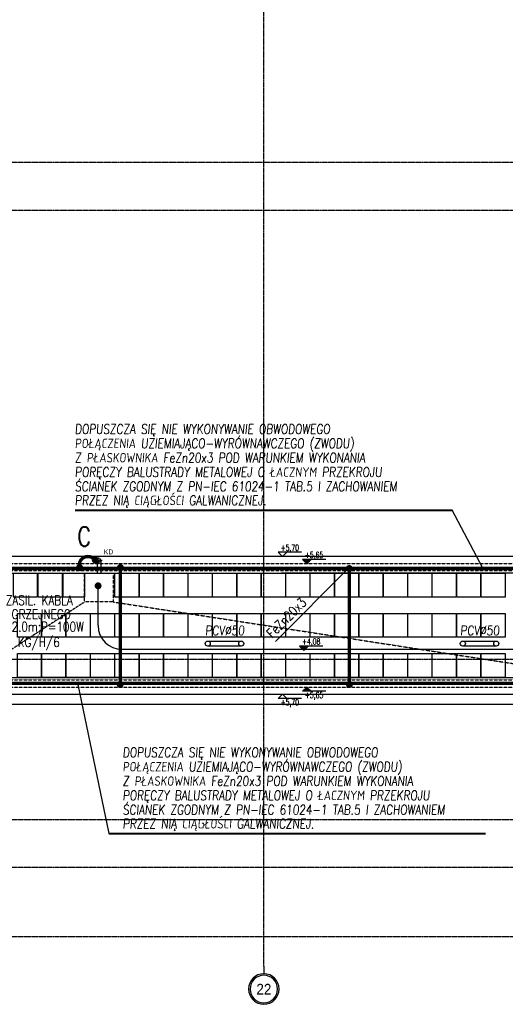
# Model space of a CAD drawing. Extents: x 3880 to 129921, y -116796 to -57711.
# Tile 71 of 110: x 56617 to 57633, y -96655 to -94595. Entities that reach past the tile are written whole.
import ezdxf
from ezdxf.enums import TextEntityAlignment as Align

# ---------------------------------------------------------------- set-up
doc = ezdxf.new("R2010")
doc.units = 0
doc.header["$LTSCALE"] = 2
for name, pattern in [('CENTER', [2, 1.25, -0.25, 0.25, -0.25]), ('DASHDOT2', [12.7, 6.35, -3.175, 0, -3.175]), ('DASHED', [0.75, 0.5, -0.25]), ('DIVIDE2', [0.625, 0.25, -0.125, 0, -0.125, 0, -0.125])]:
    doc.linetypes.add(name, pattern=pattern)
doc.layers.get('0').update_dxf_attribs({"color": 101, "linetype": 'CONTINUOUS'})
for name, color, linetype in [('E35', 6, 'CONTINUOUS'), ('E50', 3, 'CONTINUOUS'), ('Ins-wod', 152, 'CONTINUOUS'), ('Opis-rzedne', 52, 'CONTINUOUS'), ('Os-osie glowne', 1, 'CENTER'), ('Os-osie-opis', 2, 'CONTINUOUS'), ('Pzt-chodniki-hatch', 252, 'CONTINUOUS'), ('W-idok', 9, 'CONTINUOUS'), ('W-izol-w', 144, 'CONTINUOUS'), ('W-widok-spadki', 61, 'CONTINUOUS')]:
    doc.layers.add(name, color=color, linetype=linetype)
doc.styles.add('dwg_opis duży', font='ARIAL.TTF', dxfattribs={"width": 0.9})
doc.styles.add('dwg_opis podstawowy', font='romans.shx', dxfattribs={"width": 0.9})
doc.styles.add('ROMANS', font='romans', dxfattribs={"width": 0.85})
doc.styles.add('TYTUL2', font='ARIAL.TTF')

# ---------------------------------------------------------------- blocks, each defined once
blk = doc.blocks.new('A$C3F3A465D')
at = {"layer": 'E35'}
for points in [[(0, -69.9), (0, 0)], [(10.5, 0), (10.5, -69.9)]]:
    blk.add_lwpolyline(points, dxfattribs=at)
for centre in [(5.2, 0), (5.2, -69.9)]:
    blk.add_circle(centre, 5.25, dxfattribs=at)
blk = doc.blocks.new('_opis_osi_liczbowy')
blk.add_hatch(color=256).paths.add_polyline_path([(32, 32), (32, 28.8, -1), (32, -28.8), (32, -32, 1)])
for radius in [32, 28.8]:
    blk.add_circle((32, 0), radius)
at = {"style": 'dwg_opis duży', "width": 0.9}
blk.add_attdef('AXNAMEH', text='', height=22.4, rotation=90, dxfattribs=at).set_placement((32, 0), align=Align.MIDDLE_CENTER)
blk = doc.blocks.new('dwg_kota kons 50')
blk.add_hatch(color=256).paths.add_polyline_path([(9, 9), (-9, 9), (0, 0)])
blk.add_lwpolyline([(39.75, 9), (-9, 9), (0, 0), (9, 9)])
at = {"style": 'dwg_opis podstawowy', "width": 0.6}
blk.add_attdef('KOTA_KONS', text='', height=12.75, dxfattribs=at).set_placement((15.375, 8.25), align=Align.BOTTOM_CENTER)
blk = doc.blocks.new('dwg_kota arch 50')
blk.add_lwpolyline([(39.75, 9), (-9, 9), (0, 0), (9, 9)])
at = {"style": 'dwg_opis podstawowy', "width": 0.6}
blk.add_attdef('KOTA_ARCH', text='', height=12.75, dxfattribs=at).set_placement((15.375, 8.25), align=Align.BOTTOM_CENTER)
blk = doc.blocks.new('_gkjgskfjgkdfh')
at = {"linetype": 'DASHDOT2', "ltscale": 0.5}
for points in [[(-7, 0), (7, 0)], [(0, -7), (0, 7)], [(0, 0), (0, -7)]]:
    blk.add_lwpolyline(points, dxfattribs=at)
at = {"ltscale": 2}
for radius in [3.75, 3.25]:
    blk.add_circle((0, 0), radius, dxfattribs=at)

msp = doc.modelspace()

# ---------------------------------------------------------------- linework, layer by layer
at = {"layer": 'E35', "lineweight": 40}
for p, q in [((56732.998, -95620.756), (57521.367, -95620.756)), ((56803.134, -96297.403), (57591.503, -96297.403))]:
    msp.add_line(p, q, dxfattribs=at)
at = {"layer": 'E35'}
for p, q in [((57585.933, -95742.536), (57521.367, -95620.756)), ((57151.642, -95895.876), (57306.319, -95741.2)), ((57151.642, -95895.876), (57306.319, -95741.2)), ((56738.568, -95985.522), (56803.134, -96297.403))]:
    msp.add_line(p, q, dxfattribs=at)
at = {"layer": 'E50'}
for p, q in [((56780.783, -95862.329), (56780.783, -95779.223)), ((57903.998, -95912.329), (56830.783, -95912.329))]:
    msp.add_line(p, q, dxfattribs=at)
at = {"layer": 'E50', "const_width": 7}
msp.add_lwpolyline([(56742.125, -95741.022, -0.84711057), (56774.196, -95725.509, -2.21832926)], format="xyb", dxfattribs=at)
for points in [[(56778.618, -95725.323, -1), (56771.118, -95725.323, -1)], [(56745.875, -95741.022, -1), (56738.375, -95741.022, -1)], [(56823.797, -95741.022, -1), (56831.297, -95741.022, -1)], [(56777.033, -95779.223, -1), (56784.533, -95779.223, -1)], [(56823.297, -95985.522, -1), (56830.797, -95985.522, -1)], [(57302.898, -95985.522, -1), (57310.398, -95985.522, -1)], [(57302.898, -95985.522, -1), (57310.398, -95985.522, -1)]]:
    msp.add_lwpolyline(points, format="xyb", close=True, dxfattribs=at)
at = {"layer": 'E50', "linetype": 'DIVIDE2', "ltscale": 70, "const_width": 7}
for points in [[(57827.547, -95743.022), (56485.439, -95742.343)], [(56827.047, -95745.022), (56827.047, -95985.522)], [(57306.648, -95745.022), (57306.648, -95985.522)], [(57827.047, -95983.23), (56377.547, -95983.23)]]:
    msp.add_lwpolyline(points, dxfattribs=at)
at = {"layer": 'E50', "const_width": 7}
for points in [[(56827.047, -95745.022), (56827.047, -95985.522)], [(57306.648, -95745.022), (57306.648, -95985.522)]]:
    msp.add_lwpolyline(points, dxfattribs=at)
at = {"layer": 'E50', "ltscale": 15, "const_width": 7}
msp.add_lwpolyline([(57306.41, -95746.771, 1), (57306.228, -95739.273, 1)], format="xyb", close=True, dxfattribs=at)
at = {"layer": 'E50'}
msp.add_arc((56830.783, -95862.329), 50, 180, 270, dxfattribs=at)
at = {"layer": 'Os-osie glowne'}
for points in [[(57127.547, -96575.018), (57127.547, -91070.848)], [(50525.547, -94893.022), (62792.547, -94893.022)], [(50525.547, -94993.022), (62792.547, -94993.022)], [(50525.547, -95743.022), (62455.513, -95743.022)], [(50525.547, -95933.022), (62455.513, -95933.022)], [(50525.547, -96268.022), (62455.513, -96268.022)], [(50525.547, -96368.022), (62453.513, -96368.022)], [(50525.547, -96513.022), (62453.513, -96513.022)]]:
    msp.add_lwpolyline(points, dxfattribs=at)
at = {"layer": 'Os-osie-opis'}
msp.add_lwpolyline([(57127.547, -96575.018), (57127.547, -96591.018)], dxfattribs=at)
at = {"layer": 'Pzt-chodniki-hatch'}
for points in [[(56653.547, -95753.022), (56653.547, -95803.022), (56603.547, -95803.022), (56603.547, -95753.022)], [(56705.547, -95753.022), (56705.547, -95803.022), (56655.547, -95803.022), (56655.547, -95753.022)], [(56752.547, -95753.022), (56752.547, -95803.022), (56707.547, -95803.022), (56707.547, -95753.022)], [(56866.147, -95753.022), (56866.147, -95803.022), (56816.147, -95803.022), (56816.147, -95753.022)], [(56917.217, -95753.022), (56917.217, -95803.022), (56867.217, -95803.022), (56867.217, -95753.022)], [(56968.287, -95753.022), (56968.287, -95803.022), (56918.287, -95803.022), (56918.287, -95753.022)], [(57019.357, -95753.022), (57019.357, -95803.022), (56969.357, -95803.022), (56969.357, -95753.022)], [(57070.427, -95753.022), (57070.427, -95803.022), (57020.427, -95803.022), (57020.427, -95753.022)], [(57121.497, -95753.022), (57121.497, -95803.022), (57071.497, -95803.022), (57071.497, -95753.022)], [(57172.567, -95753.022), (57172.567, -95803.022), (57122.567, -95803.022), (57122.567, -95753.022)], [(57223.637, -95753.022), (57223.637, -95803.022), (57173.637, -95803.022), (57173.637, -95753.022)], [(57274.707, -95753.022), (57274.707, -95803.022), (57224.707, -95803.022), (57224.707, -95753.022)], [(57325.777, -95753.022), (57325.777, -95803.022), (57275.777, -95803.022), (57275.777, -95753.022)], [(57376.847, -95753.022), (57376.847, -95803.022), (57326.847, -95803.022), (57326.847, -95753.022)], [(57427.917, -95753.022), (57427.917, -95803.022), (57377.917, -95803.022), (57377.917, -95753.022)], [(57478.987, -95753.022), (57478.987, -95803.022), (57428.987, -95803.022), (57428.987, -95753.022)], [(57530.057, -95753.022), (57530.057, -95803.022), (57480.057, -95803.022), (57480.057, -95753.022)], [(57581.127, -95753.022), (57581.127, -95803.022), (57531.127, -95803.022), (57531.127, -95753.022)], [(57632.197, -95753.022), (57632.197, -95803.022), (57582.197, -95803.022), (57582.197, -95753.022)], [(56661.867, -95837.022), (56661.867, -95887.022), (56611.867, -95887.022), (56611.867, -95837.022)], [(56712.937, -95837.022), (56712.937, -95887.022), (56662.937, -95887.022), (56662.937, -95837.022)], [(56764.007, -95837.022), (56764.007, -95887.022), (56714.007, -95887.022), (56714.007, -95837.022)], [(56815.077, -95837.022), (56815.077, -95887.022), (56765.077, -95887.022), (56765.077, -95837.022)], [(56866.147, -95837.022), (56866.147, -95887.022), (56816.147, -95887.022), (56816.147, -95837.022)], [(56917.217, -95837.022), (56917.217, -95887.022), (56867.217, -95887.022), (56867.217, -95837.022)], [(56968.287, -95837.022), (56968.287, -95887.022), (56918.287, -95887.022), (56918.287, -95837.022)], [(57019.357, -95837.022), (57019.357, -95887.022), (56969.357, -95887.022), (56969.357, -95837.022)], [(57070.427, -95837.022), (57070.427, -95887.022), (57020.427, -95887.022), (57020.427, -95837.022)], [(57121.497, -95837.022), (57121.497, -95887.022), (57071.497, -95887.022), (57071.497, -95837.022)], [(57172.567, -95837.022), (57172.567, -95887.022), (57122.567, -95887.022), (57122.567, -95837.022)], [(57223.637, -95837.022), (57223.637, -95887.022), (57173.637, -95887.022), (57173.637, -95837.022)], [(57274.707, -95837.022), (57274.707, -95887.022), (57224.707, -95887.022), (57224.707, -95837.022)], [(57325.777, -95837.022), (57325.777, -95887.022), (57275.777, -95887.022), (57275.777, -95837.022)], [(57376.847, -95837.022), (57376.847, -95887.022), (57326.847, -95887.022), (57326.847, -95837.022)], [(57427.917, -95837.022), (57427.917, -95887.022), (57377.917, -95887.022), (57377.917, -95837.022)], [(57478.987, -95837.022), (57478.987, -95887.022), (57428.987, -95887.022), (57428.987, -95837.022)], [(57530.057, -95837.022), (57530.057, -95887.022), (57480.057, -95887.022), (57480.057, -95837.022)], [(57581.127, -95837.022), (57581.127, -95887.022), (57531.127, -95887.022), (57531.127, -95837.022)], [(57632.197, -95837.022), (57632.197, -95887.022), (57582.197, -95887.022), (57582.197, -95837.022)], [(56661.867, -95921.022), (56661.867, -95971.022), (56611.867, -95971.022), (56611.867, -95921.022)], [(56712.937, -95921.022), (56712.937, -95971.022), (56662.937, -95971.022), (56662.937, -95921.022)], [(56764.007, -95921.022), (56764.007, -95971.022), (56714.007, -95971.022), (56714.007, -95921.022)], [(56815.077, -95921.022), (56815.077, -95971.022), (56765.077, -95971.022), (56765.077, -95921.022)], [(56866.147, -95921.022), (56866.147, -95971.022), (56816.147, -95971.022), (56816.147, -95921.022)], [(56917.217, -95921.022), (56917.217, -95971.022), (56867.217, -95971.022), (56867.217, -95921.022)], [(56968.287, -95921.022), (56968.287, -95971.022), (56918.287, -95971.022), (56918.287, -95921.022)], [(57019.357, -95921.022), (57019.357, -95971.022), (56969.357, -95971.022), (56969.357, -95921.022)], [(57070.427, -95921.022), (57070.427, -95971.022), (57020.427, -95971.022), (57020.427, -95921.022)], [(57121.497, -95921.022), (57121.497, -95971.022), (57071.497, -95971.022), (57071.497, -95921.022)], [(57172.567, -95921.022), (57172.567, -95971.022), (57122.567, -95971.022), (57122.567, -95921.022)], [(57223.637, -95921.022), (57223.637, -95971.022), (57173.637, -95971.022), (57173.637, -95921.022)], [(57274.707, -95921.022), (57274.707, -95971.022), (57224.707, -95971.022), (57224.707, -95921.022)], [(57325.777, -95921.022), (57325.777, -95971.022), (57275.777, -95971.022), (57275.777, -95921.022)], [(57376.847, -95921.022), (57376.847, -95971.022), (57326.847, -95971.022), (57326.847, -95921.022)], [(57427.917, -95921.022), (57427.917, -95971.022), (57377.917, -95971.022), (57377.917, -95921.022)], [(57478.987, -95921.022), (57478.987, -95971.022), (57428.987, -95971.022), (57428.987, -95921.022)], [(57530.057, -95921.022), (57530.057, -95971.022), (57480.057, -95971.022), (57480.057, -95921.022)], [(57581.127, -95921.022), (57581.127, -95971.022), (57531.127, -95971.022), (57531.127, -95921.022)], [(57632.197, -95921.022), (57632.197, -95971.022), (57582.197, -95971.022), (57582.197, -95921.022)]]:
    msp.add_lwpolyline(points, close=True, dxfattribs=at)
at = {"layer": 'W-idok', "linetype": 'DASHED', "ltscale": 0.5}
for p, q in [((57832.547, -95748.022), (56394.547, -95748.022)), ((57817.547, -95733.022), (56409.547, -95733.022)), ((56372.547, -95976.022), (57832.547, -95976.022)), ((56387.547, -95991.022), (57817.547, -95991.022))]:
    msp.add_line(p, q, dxfattribs=at)
at = {"layer": 'W-idok'}
for points in [[(56778.797, -95725.521), (56778.797, -95753.022)], [(56786.297, -95725.522), (56786.297, -95753.022)]]:
    msp.add_lwpolyline(points, dxfattribs=at)
at = {"layer": 'W-izol-w', "linetype": 'Continuous'}
for p, q in [((57802.547, -95718.022), (56424.547, -95718.022)), ((56367.547, -95971.022), (57837.547, -95971.022)), ((56402.547, -96006.022), (57802.547, -96006.022))]:
    msp.add_line(p, q, dxfattribs=at)
for points in [[(56389.547, -95753.022), (57164.547, -95753.022)], [(57837.547, -95753.022), (57164.547, -95753.022)], [(56412.547, -96027.022), (57792.547, -96027.022)]]:
    msp.add_lwpolyline(points, dxfattribs=at)
at = {"layer": 'W-widok-spadki', "linetype": 'DASHED', "ltscale": 0.5}
msp.add_lwpolyline([(56752.547, -95813.022), (56752.547, -95753.022), (56812.547, -95753.022), (56812.547, -95813.022)], close=True, dxfattribs=at)
for points in [[(56752.547, -95813.022), (56509.547, -95971.022)], [(56812.547, -95813.022), (57837.547, -95971.022)]]:
    msp.add_lwpolyline(points, dxfattribs=at)

# ---------------------------------------------------------------- block references
at = {"layer": 'E35', "rotation": 90}
for p in [(57010.255, -95905.393), (57543.864, -95905.393)]:
    msp.add_blockref('A$C3F3A465D', p, dxfattribs=at)
at = {"layer": 'Ins-wod'}
msp.add_blockref('_gkjgskfjgkdfh', (56782.525, -95725.522), dxfattribs=at)
at = {"layer": 'Opis-rzedne'}
for name, p, values in [('dwg_kota arch 50', (57166.599, -95718.022), {'KOTA_ARCH': '+5,70'}), ('dwg_kota kons 50', (57217.237, -95733.022), {'KOTA_KONS': '+5,65'}), ('dwg_kota kons 50', (57211.162, -95914.272), {'KOTA_KONS': '+4,08'})]:
    msp.add_blockref(name, p, dxfattribs=at).add_auto_attribs(values)
ref = msp.add_blockref('dwg_kota kons 50', (57217.237, -95991.022), dxfattribs=dict(at, xscale=-1, rotation=180))
ref.add_attrib('KOTA_KONS', '+5,65', dxfattribs={"layer": '0', "height": 12.75, "style": 'dwg_opis podstawowy', "width": 0.6}).set_placement((57232.612, -96018.093), align=Align.BOTTOM_CENTER)
ref = msp.add_blockref('dwg_kota arch 50', (57166.599, -96006.022), dxfattribs=dict(at, xscale=-1, rotation=180))
ref.add_attrib('KOTA_ARCH', '+5,70', dxfattribs={"layer": '0', "height": 12.75, "style": 'dwg_opis podstawowy', "width": 0.6}).set_placement((57181.974, -96033.093), align=Align.BOTTOM_CENTER)
at = {"layer": 'Os-osie-opis'}
ref = msp.add_blockref('_opis_osi_liczbowy', (57127.547, -96591.018), dxfattribs=dict(at, xscale=-1, rotation=90))
ref.add_attrib('AXNAMEH', '22', dxfattribs={"layer": '0', "height": 22.4, "style": 'dwg_opis duży', "width": 0.9}).set_placement((57127.657, -96623.4), align=Align.MIDDLE_CENTER)

# ---------------------------------------------------------------- texts
at = {"layer": 'E35', "lineweight": 40, "style": 'ROMANS', "oblique": 5, "width": 0.8}
for s, p in [('DOPUSZCZA SIĘ NIE WYKONYWANIE OBWODOWEGO', (56732.142, -95461.151)), ('POŁĄCZENIA UZIEMIAJĄCO-WYRÓWNAWCZEGO (ZWODU)', (56732.142, -95491.151)), ('Z PŁASKOWNIKA FeZn20x3 POD WARUNKIEM WYKONANIA', (56732.142, -95521.151)), ('PORĘCZY BALUSTRADY METALOWEJ O ŁACZNYM PRZEKROJU', (56732.142, -95551.151)), ('ŚCIANEK ZGODNYM Z PN-IEC 61024-1 TAB.5 I ZACHOWANIEM', (56732.142, -95581.151)), ('PRZEZ NIĄ CIĄGŁOŚCI GALWANICZNEJ.', (56732.142, -95610.492)), ('DOPUSZCZA SIĘ NIE WYKONYWANIE OBWODOWEGO', (56832.178, -96137.798)), ('POŁĄCZENIA UZIEMIAJĄCO-WYRÓWNAWCZEGO (ZWODU)', (56832.178, -96167.798)), ('Z PŁASKOWNIKA FeZn20x3 POD WARUNKIEM WYKONANIA', (56832.178, -96197.798)), ('PORĘCZY BALUSTRADY METALOWEJ O ŁACZNYM PRZEKROJU', (56832.178, -96227.798)), ('ŚCIANEK ZGODNYM Z PN-IEC 61024-1 TAB.5 I ZACHOWANIEM', (56832.178, -96257.798)), ('PRZEZ NIĄ CIĄGŁOŚCI GALWANICZNEJ.', (56832.178, -96287.139))]:
    msp.add_text(s, height=20, rotation=360, dxfattribs=at).set_placement(p)
at = {"layer": 'E35', "style": 'ROMANS', "width": 0.8}
for s, p in [('ZASIL. KABLA ', (56663.142, -95809.445)), ('GRZEJNEGO', (56661.93, -95838.635)), ('L=2.0m;P=100W', (56660.719, -95867.825)), ('KG/H/6', (56656.563, -95898.672))]:
    msp.add_text(s, height=20, rotation=0, dxfattribs=at).set_placement(p, align=Align.MIDDLE)
msp.add_text('FeZn20x3', height=20, rotation=45, dxfattribs=at).set_placement((57144.991, -95890.108))
msp.add_text('FeZn20x3', height=20, rotation=45, dxfattribs=at).set_placement((57144.991, -95890.108))
at = {"layer": 'E35', "style": 'ROMANS', "oblique": 5, "width": 0.8}
for p in [(57004.672, -95882.779), (57538.28, -95882.779)]:
    msp.add_text('PCV%%C50', height=20, dxfattribs=at).set_placement(p)
at = {"layer": 'E50', "ltscale": 50, "style": 'ROMANS', "width": 0.8}
msp.add_text('C', height=40, dxfattribs=at).set_placement((56737.283, -95696.26))
at = {"layer": 'Ins-wod', "insert": (56792.745, -95703.13), "char_height": 10.2123, "width": 1336.21749, "attachment_point": 1, "style": 'TYTUL2'}
msp.add_mtext('KD', dxfattribs=at)

doc.saveas('drawing.dxf')
